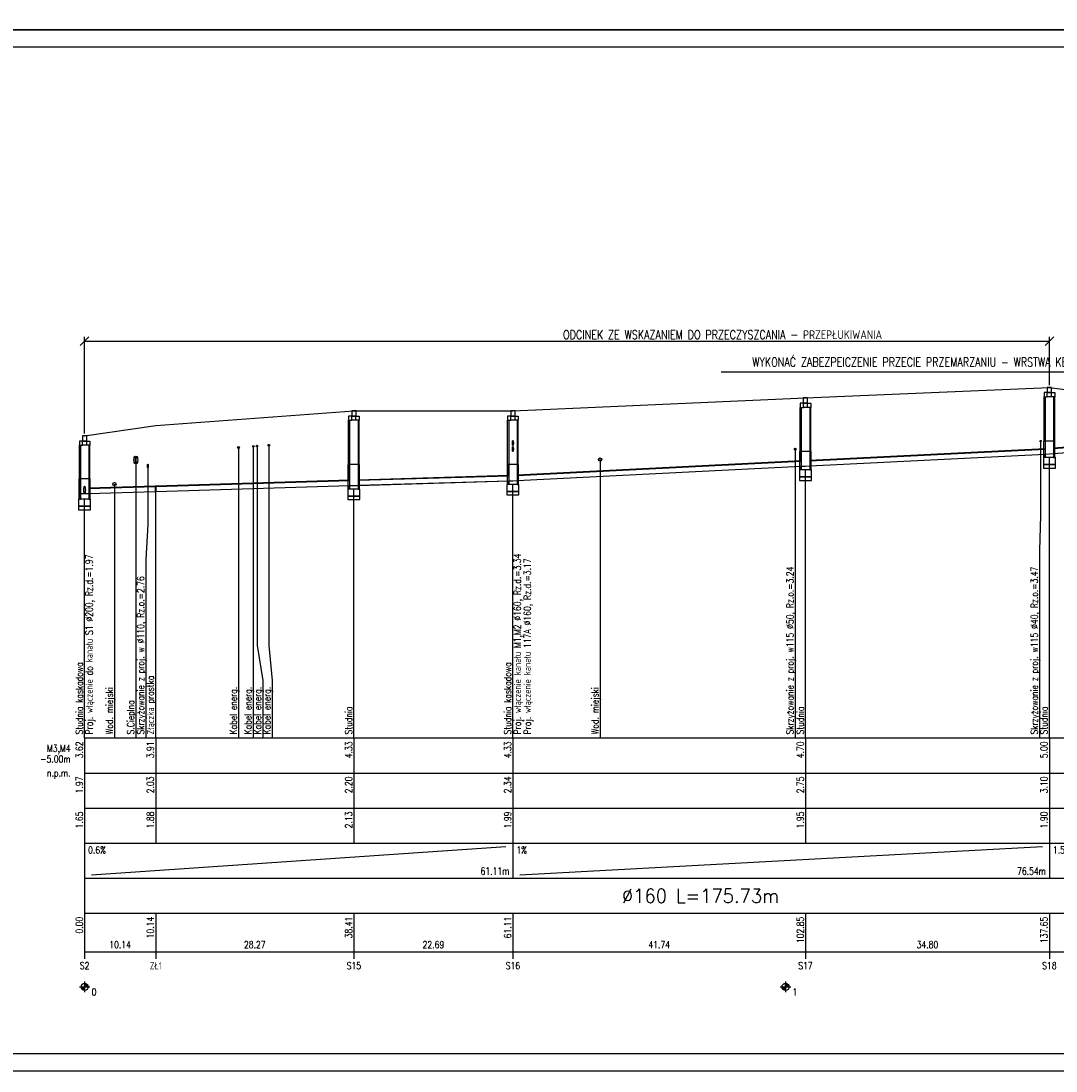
# Model space of a CAD drawing. Header units: millimetres. Extents: x -7377 to -5075, y 264 to 1193.
# Tile 8 of 23: x -6436 to -6141, y 302 to 602. Entities that reach past the tile are written whole.
import ezdxf
from ezdxf.enums import TextEntityAlignment as Align

# ---------------------------------------------------------------- set-up
doc = ezdxf.new("R2010")
doc.units = ezdxf.units.MM
doc.header["$LTSCALE"] = 2
for name, color, linetype in [('IS ddd', 2, 'Continuous'), ('ks_Liczby', 7, 'Continuous'), ('ks_Linie_opisowe', 7, 'Continuous'), ('ks_Linie_tabeli', 7, 'Continuous'), ('ks_Odcinki_1', 7, 'Continuous'), ('ks_Opis_PZ_1', 7, 'Continuous'), ('ks_Opis_skrz', 7, 'Continuous'), ('ks_Opis_uzbr_n', 7, 'Continuous'), ('ks_Opis_wl', 7, 'Continuous'), ('ks_Teren_istn', 3, 'Continuous'), ('ks_Uzbr_podz', 7, 'Continuous'), ('ks_Wezly_1', 7, 'Continuous')]:
    doc.layers.add(name, color=color, linetype=linetype)
doc.styles.get("Standard").update_dxf_attribs({"font": 'simplex.shx', "width": 0.8})
doc.dimstyles.new('ISO-25', dxfattribs={"dimtxt": 2.5, "dimasz": 2.5, "dimexe": 1.25, "dimexo": 0.625, "dimtad": 1, "dimtxsty": 'Standard', "dimcen": 2.5, "dimadec": 0, "dimazin": 0, "dimtfac": 1, "dimtmove": 0, "dimatfit": 3, "dimfxl": 0, "dimarcsym": 0})
pattern_1 = [(45, (-6994.7965, 297), (-0.088388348, 0.088388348), [])]

# ---------------------------------------------------------------- blocks, each defined once
blk = doc.blocks.new('_Oblique')
at = {"color": 0, "linetype": 'ByBlock', "lineweight": -2}
blk.add_line((-0.5, -0.5), (0.5, 0.5), dxfattribs=at)
blk = doc.blocks.new('*D497')
at = {"layer": 'Defpoints', "color": 0}
for p in [(-6066.34, 501.37), (-6066.34, 480.3), (-6105.87, 477.3)]:
    blk.add_point(p, dxfattribs=at)
at = {"layer": 'IS ddd', "color": 0, "lineweight": -2}
for p, q in [((-6105.87, 501.37), (-6236.19, 501.37)), ((-6105.87, 477.92), (-6105.87, 502.62)), ((-6105.87, 501.37), (-6066.34, 501.37)), ((-6066.34, 480.93), (-6066.34, 502.62))]:
    blk.add_line(p, q, dxfattribs=at)
at = {"layer": 'IS ddd', "color": 0, "lineweight": -2, "xscale": 2.5, "yscale": 2.5, "zscale": 2.5, "rotation": 180}
blk.add_blockref('_Oblique', (-6105.87, 501.37), dxfattribs=at)
at = {"layer": 'IS ddd', "color": 0, "lineweight": -2, "xscale": 2.5, "yscale": 2.5, "zscale": 2.5}
blk.add_blockref('_Oblique', (-6066.34, 501.37), dxfattribs=at)
at = {"layer": 'IS ddd', "color": 0, "insert": (-6172.28, 503.84), "char_height": 2.5, "attachment_point": 5}
blk.add_mtext('WYKONAĆ ZABEZPEICZENIE PRZECIE PRZEMARZANIU - WRSTWA KERAMZYTU 0,3m', dxfattribs=at)
blk = doc.blocks.new('*D499')
at = {"layer": 'Defpoints', "color": 0}
for p in [(-6142.52, 510.15), (-6142.52, 497), (-6417.81, 483.2)]:
    blk.add_point(p, dxfattribs=at)
at = {"layer": 'IS ddd', "color": 0, "lineweight": -2}
for p, q in [((-6417.81, 483.82), (-6417.81, 511.4)), ((-6417.81, 510.15), (-6142.52, 510.15)), ((-6142.52, 497.62), (-6142.52, 511.4))]:
    blk.add_line(p, q, dxfattribs=at)
at = {"layer": 'IS ddd', "color": 0, "lineweight": -2, "xscale": 2.5, "yscale": 2.5, "zscale": 2.5, "rotation": 180}
blk.add_blockref('_Oblique', (-6417.81, 510.15), dxfattribs=at)
at = {"layer": 'IS ddd', "color": 0, "lineweight": -2, "xscale": 2.5, "yscale": 2.5, "zscale": 2.5}
blk.add_blockref('_Oblique', (-6142.52, 510.15), dxfattribs=at)
at = {"layer": 'IS ddd', "color": 0, "insert": (-6235.78, 512.03), "char_height": 2.5, "attachment_point": 5}
blk.add_mtext('ODCINEK ZE WSKAZANIEM DO PRZECZYSZCANIA - PRZEPŁUKIWANIA', dxfattribs=at)

msp = doc.modelspace()

# ---------------------------------------------------------------- hatches: boundary and pattern name
at = {"layer": 'ks_Wezly_1'}
h = msp.add_hatch(dxfattribs=at)
h.set_pattern_fill('ANSI31', color=256, style=0)
h.set_pattern_definition(pattern_1)
h.paths.add_polyline_path([(-6213.32, 478.7), (-6213.62, 478.7), (-6213.704, 478.7), (-6213.704, 475.988), (-6213.32, 476.007)])
h = msp.add_hatch(dxfattribs=at)
h.set_pattern_fill('ANSI31', color=256, style=0)
h.set_pattern_definition(pattern_1)
h.paths.add_polyline_path([(-6342.566, 470.485), (-6342.182, 470.496), (-6342.182, 475), (-6342.482, 475), (-6342.566, 475)])
h = msp.add_hatch(dxfattribs=at)
h.set_pattern_fill('ANSI31', color=256, style=0)
h.set_pattern_definition(pattern_1)
h.paths.add_polyline_path([(-6297.181, 471.846), (-6296.797, 471.858), (-6296.797, 475), (-6297.097, 475), (-6297.181, 475)])
h = msp.add_hatch(dxfattribs=at)
h.set_pattern_fill('ANSI31', color=256, style=0)
h.set_pattern_definition(pattern_1)
h.paths.add_polyline_path([(-6419.01, 470.9), (-6419.31, 470.9), (-6419.394, 470.9), (-6419.394, 465.065), (-6419.01, 465.065)])

# ---------------------------------------------------------------- linework, layer by layer
at = {"layer": 'IS ddd'}
for points in [[(-6994.797, 599), (-5094.797, 599), (-5094.797, 896), (-6994.797, 896)], [(-6994.797, 302), (-5494.797, 302), (-5494.797, 599), (-6994.797, 599)], [(-6969.797, 307), (-5499.797, 307), (-5499.797, 594), (-6969.797, 594)]]:
    msp.add_lwpolyline(points, close=True, dxfattribs=at)
at = {"layer": 'ks_Liczby'}
for p, q in [((-6418.693, 325.531), (-6416.927, 326.469)), ((-6418.658, 325.47), (-6416.962, 326.53)), ((-6418.619, 325.412), (-6417.001, 326.588)), ((-6418.576, 325.357), (-6417.044, 326.643)), ((-6418.529, 325.305), (-6417.091, 326.695)), ((-6418.479, 325.257), (-6417.141, 326.743)), ((-6418.426, 325.212), (-6417.194, 326.788)), ((-6418.369, 325.171), (-6417.251, 326.829)), ((-6418.31, 325.134), (-6417.31, 326.866)), ((-6418.248, 325.101), (-6417.372, 326.899)), ((-6418.185, 325.073), (-6417.435, 326.927)), ((-6418.119, 325.049), (-6417.501, 326.951)), ((-6418.052, 325.03), (-6417.568, 326.97)), ((-6417.984, 325.015), (-6417.636, 326.985)), ((-6417.915, 325.005), (-6417.706, 326.995)), ((-6417.845, 325.001), (-6417.775, 326.999)), ((-6417.81, 327.5), (-6417.81, 324.5)), ((-6218.693, 325.531), (-6216.927, 326.469)), ((-6218.658, 325.47), (-6216.962, 326.53)), ((-6218.619, 325.412), (-6217.001, 326.588)), ((-6218.576, 325.357), (-6217.044, 326.643)), ((-6218.529, 325.305), (-6217.091, 326.695)), ((-6218.479, 325.257), (-6217.141, 326.743)), ((-6218.426, 325.212), (-6217.194, 326.788)), ((-6218.369, 325.171), (-6217.251, 326.829)), ((-6218.31, 325.134), (-6217.31, 326.866)), ((-6218.248, 325.101), (-6217.372, 326.899)), ((-6218.185, 325.073), (-6217.435, 326.927)), ((-6218.119, 325.049), (-6217.501, 326.951)), ((-6218.052, 325.03), (-6217.568, 326.97)), ((-6217.984, 325.015), (-6217.636, 326.985)), ((-6217.915, 325.005), (-6217.706, 326.995)), ((-6217.845, 325.001), (-6217.775, 326.999)), ((-6217.81, 327.5), (-6217.81, 324.5)), ((-6419.31, 326), (-6416.31, 326)), ((-6418.808, 325.93), (-6416.812, 326.07)), ((-6418.8, 325.861), (-6416.82, 326.139)), ((-6418.788, 325.792), (-6416.832, 326.208)), ((-6418.771, 325.724), (-6416.849, 326.276)), ((-6418.75, 325.658), (-6416.87, 326.342)), ((-6418.724, 325.593), (-6416.897, 326.407)), ((-6219.31, 326), (-6216.31, 326)), ((-6218.808, 325.93), (-6216.812, 326.07)), ((-6218.8, 325.861), (-6216.82, 326.139)), ((-6218.788, 325.792), (-6216.832, 326.208)), ((-6218.771, 325.724), (-6216.849, 326.276)), ((-6218.75, 325.658), (-6216.87, 326.342)), ((-6218.724, 325.593), (-6216.897, 326.407))]:
    msp.add_line(p, q, dxfattribs=at)
for centre in [(-6417.81, 326), (-6217.81, 326)]:
    msp.add_circle(centre, 1, dxfattribs=at)
at = {"layer": 'ks_Linie_opisowe'}
for p, q in [((-6373.89, 479.856), (-6373.89, 397)), ((-6369.67, 480.169), (-6369.67, 397)), ((-6215.021, 479.37), (-6215.021, 397)), ((-6403.19, 476.291), (-6403.19, 397)), ((-6270.71, 476.403), (-6270.71, 397)), ((-6409.29, 469.418), (-6409.29, 397))]:
    msp.add_line(p, q, dxfattribs=at)
for points in [[(-6368.61, 480.248), (-6368.61, 423.36), (-6366.97, 413.36), (-6366.97, 397)], [(-6365.23, 480.499), (-6365.23, 423.36), (-6364.27, 413.36), (-6364.27, 397)], [(-6145.031, 481.674), (-6145.031, 460.48), (-6145.316, 450.48), (-6145.316, 397)], [(-6399.751, 474.565), (-6399.751, 457.92), (-6400.329, 447.92), (-6400.329, 397)]]:
    msp.add_lwpolyline(points, dxfattribs=at)
at = {"layer": 'ks_Linie_tabeli'}
for p, q in [((-6417.81, 397), (-6066.34, 397)), ((-6417.81, 397), (-6417.81, 367)), ((-6417.81, 397), (-6417.81, 336)), ((-6397.529, 397), (-6397.529, 367)), ((-6340.982, 397), (-6340.982, 367)), ((-6295.597, 397), (-6295.597, 367)), ((-6212.12, 397), (-6212.12, 367)), ((-6142.516, 397), (-6142.516, 367)), ((-6417.81, 387), (-6066.34, 387)), ((-6417.81, 377), (-6066.34, 377)), ((-6417.81, 367), (-6066.34, 367)), ((-6417.81, 367), (-6417.81, 357)), ((-6415.81, 358), (-6297.597, 366)), ((-6295.597, 367), (-6295.597, 357)), ((-6293.597, 358), (-6144.516, 366)), ((-6142.516, 367), (-6142.516, 357)), ((-6417.81, 357), (-6066.34, 357)), ((-6417.81, 347), (-6066.34, 347)), ((-6417.81, 347), (-6417.81, 334)), ((-6397.529, 347), (-6397.529, 334)), ((-6340.982, 347), (-6340.982, 334)), ((-6295.597, 347), (-6295.597, 334)), ((-6212.12, 347), (-6212.12, 334)), ((-6142.516, 347), (-6142.516, 334)), ((-6417.81, 336), (-6066.34, 336))]:
    msp.add_line(p, q, dxfattribs=at)
for points in [[(-6142.516, 397), (-6142.516, 476.96)], [(-6212.12, 397), (-6212.12, 473.48)], [(-6397.529, 397), (-6397.529, 467.308)], [(-6340.982, 397), (-6340.982, 467.969)], [(-6295.597, 397), (-6295.597, 469.33)], [(-6417.81, 397), (-6417.81, 465.065)]]:
    msp.add_lwpolyline(points, dxfattribs=at)
at = {"layer": 'ks_Odcinki_1'}
for points in [[(-6141.316, 479.565), (-6074.056, 484.61), (-6074.056, 484.682), (-6141.316, 479.638)], [(-6141.316, 478.11), (-6074.056, 483.155), (-6074.056, 483.082), (-6141.316, 478.038)], [(-6210.92, 476.055), (-6143.716, 479.415), (-6143.716, 479.488), (-6210.92, 476.127)], [(-6210.92, 474.6), (-6143.716, 477.96), (-6143.716, 477.888), (-6210.92, 474.527)], [(-6294.397, 471.881), (-6213.32, 475.935), (-6213.32, 476.007), (-6294.397, 471.954)], [(-6294.397, 470.426), (-6213.32, 474.48), (-6213.32, 474.408), (-6294.397, 470.354)], [(-6397.384, 468.767), (-6342.182, 470.423), (-6342.182, 470.496), (-6397.384, 468.84)], [(-6339.782, 470.495), (-6296.797, 471.785), (-6296.797, 471.858), (-6339.782, 470.568)], [(-6339.782, 469.041), (-6296.797, 470.33), (-6296.797, 470.258), (-6339.782, 468.968)], [(-6416.61, 468.19), (-6397.675, 468.759), (-6397.675, 468.831), (-6416.61, 468.263)], [(-6416.61, 466.736), (-6397.675, 467.304), (-6397.675, 467.231), (-6416.61, 466.663)], [(-6397.384, 467.313), (-6342.182, 468.969), (-6342.182, 468.896), (-6397.384, 467.24)]]:
    msp.add_lwpolyline(points, close=True, dxfattribs=at)
at = {"layer": 'ks_Opis_wl'}
for centre, major_axis, ratio in [((-6295.597, 481.094), (0, -0.8), 0.2), ((-6295.597, 479.394), (0, -0.8), 0.2), ((-6295.597, 481.094), (0, -0.727), 0.2000688), ((-6295.597, 479.394), (0, -0.727), 0.2000688), ((-6417.81, 467.7), (0, -1.1), 0.2), ((-6417.81, 467.7), (0, -1), 0.2)]:
    msp.add_ellipse(centre, major_axis=major_axis, ratio=ratio, dxfattribs=at)
at = {"layer": 'ks_Teren_istn'}
msp.add_lwpolyline([(-6417.81, 483.2), (-6397.529, 486.1), (-6340.982, 490.3), (-6295.597, 490.3), (-6212.12, 494), (-6142.516, 497), (-6072.856, 488), (-6066.34, 488)], dxfattribs=at)
at = {"layer": 'ks_Uzbr_podz'}
for centre, radius in [((-6373.89, 479.856), 0.25), ((-6369.67, 480.169), 0.25), ((-6368.61, 480.248), 0.25), ((-6365.23, 480.499), 0.25), ((-6215.021, 479.37), 0.263), ((-6215.021, 479.37), 0.25), ((-6145.031, 481.674), 0.2), ((-6145.031, 481.674), 0.191), ((-6270.71, 476.403), 0.472), ((-6270.71, 476.403), 0.45), ((-6409.29, 469.418), 0.472), ((-6409.29, 469.418), 0.45)]:
    msp.add_circle(centre, radius, dxfattribs=at)
for centre, major_axis, ratio in [((-6403.51, 476.291), (0, -1.05), 0.2), ((-6403.51, 476.291), (0, -1), 0.2), ((-6402.87, 476.291), (0, -1.05), 0.2), ((-6402.87, 476.291), (0, -1), 0.2), ((-6399.751, 474.565), (0, -0.55), 0.2), ((-6399.751, 474.565), (0, -0.524), 0.2000764)]:
    msp.add_ellipse(centre, major_axis=major_axis, ratio=ratio, dxfattribs=at)
at = {"layer": 'ks_Wezly_1'}
for p, q in [((-6141.916, 495.5), (-6143.116, 495.5)), ((-6141.916, 494.3), (-6143.116, 494.3)), ((-6211.52, 492.5), (-6212.72, 492.5)), ((-6211.52, 491.3), (-6212.72, 491.3)), ((-6340.382, 488.8), (-6341.582, 488.8)), ((-6294.997, 488.8), (-6296.197, 488.8)), ((-6340.382, 487.6), (-6341.582, 487.6)), ((-6294.997, 487.6), (-6296.197, 487.6)), ((-6417.21, 481.7), (-6418.41, 481.7)), ((-6417.21, 480.5), (-6418.41, 480.5)), ((-6141.196, 481.7), (-6143.836, 481.7)), ((-6210.8, 478.7), (-6213.44, 478.7)), ((-6339.662, 475), (-6342.302, 475)), ((-6294.277, 475), (-6296.917, 475)), ((-6416.49, 470.9), (-6419.13, 470.9)), ((-6397.529, 468.836), (-6397.675, 468.831)), ((-6397.675, 468.831), (-6397.675, 467.231)), ((-6397.529, 468.763), (-6397.675, 468.759)), ((-6397.675, 467.304), (-6397.529, 467.308)), ((-6397.675, 467.231), (-6397.529, 467.236)), ((-6397.384, 468.84), (-6397.529, 468.836)), ((-6397.384, 468.767), (-6397.529, 468.763)), ((-6397.529, 467.308), (-6397.384, 467.313)), ((-6397.529, 467.236), (-6397.384, 467.24)), ((-6397.384, 467.24), (-6397.384, 468.84))]:
    msp.add_line(p, q, dxfattribs=at)
for points in [[(-6143.116, 495.5), (-6144.016, 495.5), (-6144.016, 494.3), (-6143.116, 494.3)], [(-6143.716, 481.7), (-6144.016, 481.7), (-6144.016, 494.3), (-6143.716, 494.3)], [(-6143.14, 495.5), (-6141.892, 495.5), (-6141.892, 497), (-6143.14, 497)], [(-6141.916, 495.5), (-6141.016, 495.5), (-6141.016, 494.3), (-6141.916, 494.3)], [(-6141.316, 481.7), (-6141.016, 481.7), (-6141.016, 494.3), (-6141.316, 494.3)], [(-6212.72, 492.5), (-6213.62, 492.5), (-6213.62, 491.3), (-6212.72, 491.3)], [(-6213.32, 478.7), (-6213.62, 478.7), (-6213.62, 491.3), (-6213.32, 491.3)], [(-6212.744, 492.5), (-6211.496, 492.5), (-6211.496, 494), (-6212.744, 494)], [(-6211.52, 492.5), (-6210.62, 492.5), (-6210.62, 491.3), (-6211.52, 491.3)], [(-6210.92, 478.7), (-6210.62, 478.7), (-6210.62, 491.3), (-6210.92, 491.3)], [(-6341.582, 488.8), (-6342.482, 488.8), (-6342.482, 487.6), (-6341.582, 487.6)], [(-6341.606, 488.8), (-6340.358, 488.8), (-6340.358, 490.3), (-6341.606, 490.3)], [(-6340.382, 488.8), (-6339.482, 488.8), (-6339.482, 487.6), (-6340.382, 487.6)], [(-6296.197, 488.8), (-6297.097, 488.8), (-6297.097, 487.6), (-6296.197, 487.6)], [(-6296.221, 488.8), (-6294.973, 488.8), (-6294.973, 490.3), (-6296.221, 490.3)], [(-6294.997, 488.8), (-6294.097, 488.8), (-6294.097, 487.6), (-6294.997, 487.6)], [(-6342.182, 475), (-6342.482, 475), (-6342.482, 487.6), (-6342.182, 487.6)], [(-6339.782, 475), (-6339.482, 475), (-6339.482, 487.6), (-6339.782, 487.6)], [(-6296.797, 475), (-6297.097, 475), (-6297.097, 487.6), (-6296.797, 487.6)], [(-6294.397, 475), (-6294.097, 475), (-6294.097, 487.6), (-6294.397, 487.6)], [(-6418.434, 481.7), (-6417.186, 481.7), (-6417.186, 483.2), (-6418.434, 483.2)], [(-6418.41, 481.7), (-6419.31, 481.7), (-6419.31, 480.5), (-6418.41, 480.5)], [(-6419.01, 470.9), (-6419.31, 470.9), (-6419.31, 480.5), (-6419.01, 480.5)], [(-6417.21, 481.7), (-6416.31, 481.7), (-6416.31, 480.5), (-6417.21, 480.5)], [(-6416.61, 470.9), (-6416.31, 470.9), (-6416.31, 480.5), (-6416.61, 480.5)], [(-6143.716, 476.96), (-6144.1, 476.96), (-6144.1, 481.7), (-6143.716, 481.7)], [(-6141.316, 476.96), (-6140.932, 476.96), (-6140.932, 481.7), (-6141.316, 481.7)], [(-6213.32, 473.48), (-6213.704, 473.48), (-6213.704, 478.7), (-6213.32, 478.7)], [(-6210.92, 473.48), (-6210.536, 473.48), (-6210.536, 478.7), (-6210.92, 478.7)], [(-6144.244, 474.96), (-6140.788, 474.96), (-6140.788, 476.96), (-6144.244, 476.96)], [(-6142.516, 476.96), (-6143.716, 476.96), (-6143.716, 477.96), (-6142.516, 478.02), (-6141.316, 478.11), (-6141.316, 476.96)], [(-6342.182, 467.969), (-6342.566, 467.969), (-6342.566, 475), (-6342.182, 475)], [(-6339.782, 467.969), (-6339.398, 467.969), (-6339.398, 475), (-6339.782, 475)], [(-6296.797, 469.33), (-6297.181, 469.33), (-6297.181, 475), (-6296.797, 475)], [(-6294.397, 469.33), (-6294.013, 469.33), (-6294.013, 475), (-6294.397, 475)], [(-6213.848, 471.48), (-6210.392, 471.48), (-6210.392, 473.48), (-6213.848, 473.48)], [(-6212.12, 473.48), (-6213.32, 473.48), (-6213.32, 474.48), (-6212.12, 474.54), (-6210.92, 474.6), (-6210.92, 473.48)], [(-6144.244, 473.96), (-6140.788, 473.96), (-6140.788, 474.96), (-6144.244, 474.96)], [(-6419.01, 465.065), (-6419.394, 465.065), (-6419.394, 470.9), (-6419.01, 470.9)], [(-6416.61, 465.065), (-6416.226, 465.065), (-6416.226, 470.9), (-6416.61, 470.9)], [(-6295.597, 469.33), (-6296.797, 469.33), (-6296.797, 470.33), (-6295.597, 470.366), (-6294.397, 470.426), (-6294.397, 469.33)], [(-6213.848, 470.48), (-6210.392, 470.48), (-6210.392, 471.48), (-6213.848, 471.48)], [(-6342.71, 465.969), (-6339.254, 465.969), (-6339.254, 467.969), (-6342.71, 467.969)], [(-6340.982, 467.969), (-6342.182, 467.969), (-6342.182, 468.969), (-6340.982, 469.005), (-6339.782, 469.041), (-6339.782, 467.969)], [(-6297.325, 467.33), (-6293.869, 467.33), (-6293.869, 469.33), (-6297.325, 469.33)], [(-6297.325, 466.33), (-6293.869, 466.33), (-6293.869, 467.33), (-6297.325, 467.33)], [(-6419.538, 463.065), (-6416.082, 463.065), (-6416.082, 465.065), (-6419.538, 465.065)], [(-6417.81, 465.065), (-6419.01, 465.065), (-6419.01, 466.7), (-6417.81, 466.7), (-6416.61, 466.736), (-6416.61, 465.065)], [(-6342.71, 464.969), (-6339.254, 464.969), (-6339.254, 465.969), (-6342.71, 465.969)], [(-6419.538, 462.065), (-6416.082, 462.065), (-6416.082, 463.065), (-6419.538, 463.065)]]:
    msp.add_lwpolyline(points, close=True, dxfattribs=at)

# ---------------------------------------------------------------- texts
at = {"layer": 'ks_Liczby', "width": 0.8}
for s, p in [('3.62', (-6418.31, 396)), ('3.91', (-6398.029, 396)), ('4.33', (-6341.482, 396)), ('4.33', (-6296.097, 396)), ('4.70', (-6212.62, 396)), ('5.00', (-6143.016, 396)), ('1.97', (-6418.31, 386)), ('2.03', (-6398.029, 386)), ('2.20', (-6341.482, 386)), ('2.34', (-6296.097, 386)), ('2.75', (-6212.62, 386)), ('3.10', (-6143.016, 386)), ('1.65', (-6418.31, 376)), ('1.88', (-6398.029, 376)), ('2.13', (-6341.482, 376)), ('1.99', (-6296.097, 376)), ('1.95', (-6212.62, 376)), ('1.90', (-6143.016, 376)), ('0.00', (-6418.31, 346)), ('10.14', (-6398.029, 346)), ('38.41', (-6341.482, 346)), ('61.11', (-6296.097, 346)), ('102.85', (-6212.62, 346)), ('137.65', (-6143.016, 346))]:
    msp.add_text(s, height=2, rotation=90, dxfattribs=at).set_placement(p, align=Align.RIGHT)
for s, p in [('0.6%', (-6416.81, 364)), ('1%', (-6294.597, 364)), ('1.5%', (-6141.516, 364)), ('0', (-6415.81, 323.5)), ('1', (-6215.81, 323.5))]:
    msp.add_text(s, height=2, dxfattribs=at).set_placement(p)
for s, p in [('61.11m', (-6296.597, 358)), ('76.54m', (-6143.516, 358))]:
    msp.add_text(s, height=2, dxfattribs=at).set_placement(p, align=Align.RIGHT)
at = {"layer": 'ks_Liczby', "width": 0.887547}
msp.add_text('%%C160 L=175.73m', height=4, dxfattribs=at).set_placement((-6264.475, 350), (-6219.675, 350), align=Align.FIT)
at = {"layer": 'ks_Liczby', "width": 0.8}
for s, p in [('10.14', (-6407.67, 337)), ('28.27', (-6369.256, 337)), ('22.69', (-6318.29, 337)), ('41.74', (-6253.858, 337)), ('34.80', (-6177.318, 337)), ('S2', (-6417.81, 331)), ('ZŁ1', (-6397.529, 331)), ('S15', (-6340.982, 331)), ('S16', (-6295.597, 331)), ('S17', (-6212.12, 331)), ('S18', (-6142.516, 331))]:
    msp.add_text(s, height=2, dxfattribs=at).set_placement(p, align=Align.CENTER)
at = {"layer": 'ks_Linie_tabeli', "width": 0.8}
for s, p in [('M3,M4', (-6421.81, 393)), ('-5.00m', (-6421.81, 390)), ('n.p.m.', (-6421.81, 386))]:
    msp.add_text(s, height=2, dxfattribs=at).set_placement(p, align=Align.RIGHT)
at = {"layer": 'ks_Opis_PZ_1', "width": 0.8}
for s, p in [('Studnia kaskadowa', (-6418.31, 398)), ('Złączka prostka', (-6398.029, 398)), ('Studnia kaskadowa', (-6296.097, 398)), ('Studnia', (-6341.482, 398)), ('Studnia', (-6212.62, 398)), ('Studnia', (-6143.016, 398))]:
    msp.add_text(s, height=2, rotation=90, dxfattribs=at).set_placement(p)
at = {"layer": 'ks_Opis_skrz', "width": 0.8}
for s, p in [('Skrzyżowanie z proj. w115 %%C50, Rz.o.=3.24', (-6215.521, 398)), ('Skrzyżowanie z proj. w115 %%C40, Rz.o.=3.47', (-6145.816, 398)), ('Skrzyżowanie z proj. w %%C110, Rz.o.=2.76', (-6400.829, 398))]:
    msp.add_text(s, height=2, rotation=90, dxfattribs=at).set_placement(p)
at = {"layer": 'ks_Opis_uzbr_n', "width": 0.8}
for s, p in [('Wod. miejski', (-6409.79, 398)), ('Kabel energ.', (-6374.39, 398)), ('Kabel energ.', (-6370.17, 398)), ('Kabel energ.', (-6367.47, 398)), ('Kabel energ.', (-6364.77, 398)), ('Wod. miejski', (-6271.21, 398)), ('S.Cieplna', (-6403.69, 398))]:
    msp.add_text(s, height=2, rotation=90, dxfattribs=at).set_placement(p)
at = {"layer": 'ks_Opis_wl', "width": 0.8}
for s, p in [('Proj. włączenie do kanału S1 %%C200, Rz.d.=1.97', (-6415.51, 398)), ('Proj. włączenie kanału M1,M2 %%C160, Rz.d.=3.34', (-6293.297, 398)), ('Proj. włączenie kanału 117A %%C160, Rz.d.=3.17', (-6290.497, 398))]:
    msp.add_text(s, height=2, rotation=90, dxfattribs=at).set_placement(p)

# ---------------------------------------------------------------- dimensions: what is measured, and where the dimension line sits
at = {"layer": 'IS ddd'}
for base, p1, p2, text, picture, middle in [((-6142.516, 510.152), (-6417.81, 483.2), (-6142.516, 497), 'ODCINEK ZE WSKAZANIEM DO PRZECZYSZCANIA - PRZEPŁUKIWANIA', '*D499', (-6235.782, 510.152)), ((-6066.34, 501.372), (-6105.872, 477.296), (-6066.34, 480.302), 'WYKONAĆ ZABEZPEICZENIE PRZECIE PRZEMARZANIU - WRSTWA KERAMZYTU 0,3m', '*D497', (-6172.282, 501.372))]:
    dim = msp.add_linear_dim(base=base, p1=p1, p2=p2, text=text, dimstyle='ISO-25', override={"dimtxsty": 'Standard', "dimblk1": 'Oblique', "dimblk2": 'Oblique', "dimsah": 1, "dimtfill": 0, "dimtfillclr": 0}, dxfattribs=at)
    dim.commit()
    dim.dimension.update_dxf_attribs({"geometry": picture, "text_midpoint": middle, "dimtype": 160})

doc.saveas('drawing.dxf')
